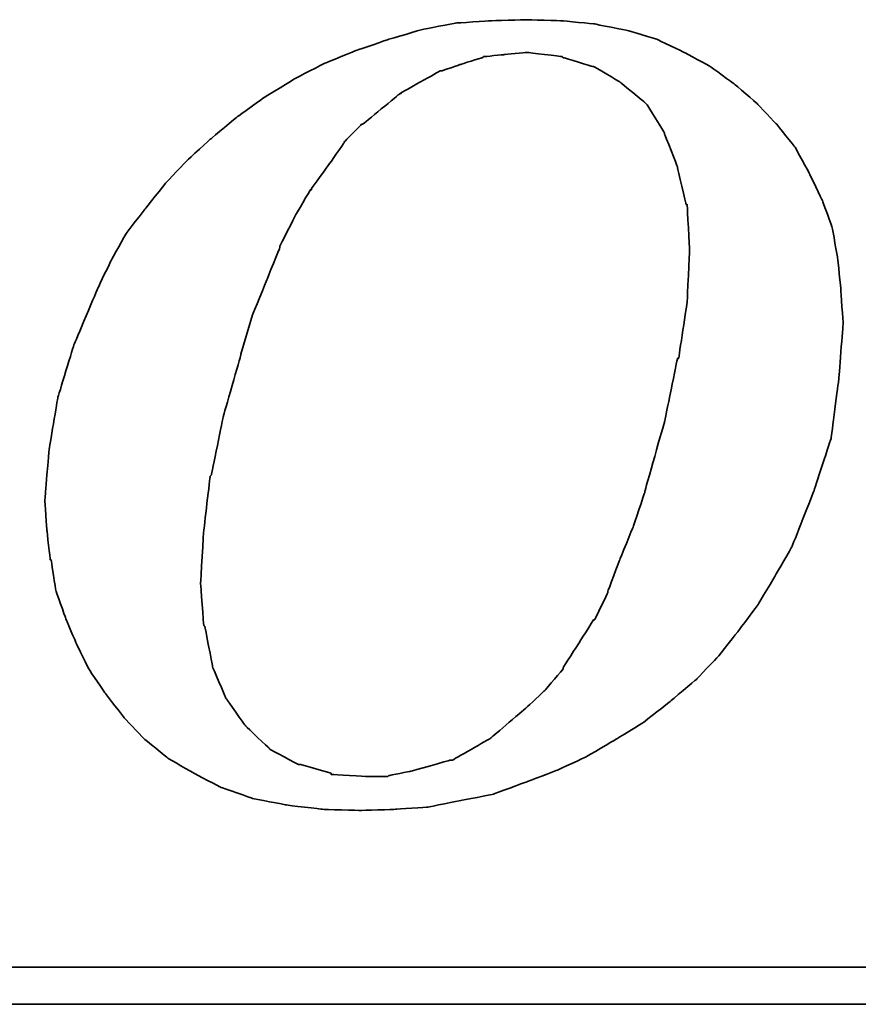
# Model space of a CAD drawing. Header units: millimetres. Extents: x 920 to 1152, y 73 to 151.
# Tile 30 of 50: x 1096.11 to 1097.78, y 94.87 to 96.82. Entities that reach past the tile are written whole.
import ezdxf

# ---------------------------------------------------------------- set-up
doc = ezdxf.new("R2010")
doc.units = ezdxf.units.MM
doc.header["$LTSCALE"] = 0.15
doc.layers.add('DIM', color=4, linetype='CONTINUOUS')
doc.layers.add('layer 1', color=7, linetype='CONTINUOUS')

# ---------------------------------------------------------------- blocks, each defined once
blk = doc.blocks.new('TBI MOTION logo(完整正式版)')
at = {"layer": 'layer 1', "color": 22, "lineweight": 35}
for points, knots in [([(-11.34375, -6.98375), (-11.34375, -6.98375), (-10.91375, -7.43875), (-10.91375, -7.43875), (-10.91375, -7.43875), (-10.91375, -7.43875), (-10.38625, -7.87125), (-10.38625, -7.87125), (-10.38625, -7.87125), (-10.38625, -7.87125), (-9.81125, -8.20375), (-9.81125, -8.20375), (-9.81125, -8.20375), (-9.81125, -8.20375), (-9.21125, -8.51875), (-9.21125, -8.51875), (-9.21125, -8.51875), (-9.21125, -8.51875), (-8.51625, -8.75875), (-8.51625, -8.75875), (-8.51625, -8.75875), (-8.51625, -8.75875), (-7.77125, -8.90375), (-7.77125, -8.90375), (-7.77125, -8.90375), (-7.77125, -8.90375), (-6.97875, -8.99875), (-6.97875, -8.99875), (-6.97875, -8.99875), (-6.97875, -8.99875), (-6.14125, -9.02375), (-6.14125, -9.02375), (-6.14125, -9.02375), (-6.14125, -9.02375), (-5.37125, -8.99875), (-5.37125, -8.99875), (-5.37125, -8.99875), (-5.37125, -8.99875), (-4.65375, -8.94875), (-4.65375, -8.94875), (-4.65375, -8.94875), (-4.65375, -8.94875), (-3.93375, -8.80625), (-3.93375, -8.80625), (-3.93375, -8.80625), (-3.93375, -8.80625), (-3.21375, -8.66375), (-3.21375, -8.66375), (-3.21375, -8.66375), (-3.21375, -8.66375), (-2.49375, -8.39875), (-2.49375, -8.39875), (-2.49375, -8.39875), (-2.49375, -8.39875), (-1.79875, -8.13375), (-1.79875, -8.13375), (-1.79875, -8.13375), (-1.79875, -8.13375), (-1.17375, -7.84375), (-1.17375, -7.84375), (-1.17375, -7.84375), (-1.17375, -7.84375), (-0.52375, -7.46375), (-0.52375, -7.46375), (-0.52375, -7.46375), (-0.52375, -7.46375), (0.10124, -7.07875), (0.10124, -7.07875), (0.10124, -7.07875), (0.10124, -7.07875), (0.67625, -6.62375), (0.67625, -6.62375), (0.67625, -6.62375), (0.67625, -6.62375), (1.24874, -6.14375), (1.24874, -6.14375), (1.24874, -6.14375), (1.24874, -6.14375), (1.72874, -5.64125), (1.72874, -5.64125), (1.72874, -5.64125), (1.72874, -5.64125), (2.18624, -5.06375), (2.18624, -5.06375), (2.18624, -5.06375), (2.18624, -5.06375), (2.61625, -4.48874), (2.61625, -4.48874), (2.61625, -4.48874), (2.61625, -4.48874), (3.00125, -3.83874), (3.00125, -3.83874), (3.00125, -3.83874), (3.00125, -3.83874), (3.36124, -3.21374), (3.36124, -3.21374), (3.36124, -3.21374), (3.36124, -3.21374), (3.84374, -1.99125), (3.84374, -1.99125), (3.84374, -1.99125), (3.84374, -1.99125), (4.22625, -0.81875), (4.22625, -0.81875), (4.22625, -0.81875), (4.22625, -0.81875), (4.39125, 0.45624), (4.39125, 0.45624), (4.39125, 0.45624), (4.39125, 0.45624), (4.48874, 1.70124), (4.48874, 1.70124), (4.48874, 1.70124), (4.48874, 1.70124), (4.43874, 2.44625), (4.43874, 2.44625), (4.43874, 2.44625), (4.43874, 2.44625), (4.36874, 3.14125), (4.36874, 3.14125), (4.36874, 3.14125), (4.36874, 3.14125), (4.25125, 3.81125), (4.25125, 3.81125), (4.25125, 3.81125), (4.25125, 3.81125), (4.03124, 4.41125), (4.03124, 4.41125), (4.03124, 4.41125), (4.03124, 4.41125), (3.74374, 5.01125), (3.74374, 5.01125), (3.74374, 5.01125), (3.74374, 5.01125), (3.43124, 5.58875), (3.43124, 5.58875), (3.43124, 5.58875), (3.43124, 5.58875), (3.02625, 6.09125), (3.02625, 6.09125), (3.02625, 6.09125), (3.02625, 6.09125), (2.59374, 6.54875), (2.59374, 6.54875), (2.59374, 6.54875), (2.59374, 6.54875), (2.09124, 6.98125), (2.09124, 6.98125), (2.09124, 6.98125), (2.09124, 6.98125), (1.56124, 7.36625), (1.56124, 7.36625), (1.56124, 7.36625), (1.56124, 7.36625), (0.98624, 7.67625), (0.98624, 7.67625), (0.98624, 7.67625), (0.98624, 7.67625), (0.38624, 7.96375), (0.38624, 7.96375), (0.38624, 7.96375), (0.38624, 7.96375), (-0.25875, 8.15625), (-0.25875, 8.15625), (-0.25875, 8.15625), (-0.25875, 8.15625), (-0.98125, 8.30125), (-0.98125, 8.30125), (-0.98125, 8.30125), (-0.98125, 8.30125), (-1.70124, 8.37125), (-1.70124, 8.37125), (-1.70124, 8.37125), (-1.70124, 8.37125), (-2.49375, 8.39624), (-2.49375, 8.39624), (-2.49375, 8.39624), (-2.49375, 8.39624), (-3.28625, 8.37125), (-3.28625, 8.37125), (-3.28625, 8.37125), (-3.28625, 8.37125), (-4.05125, 8.32125), (-4.05125, 8.32125), (-4.05125, 8.32125), (-4.05125, 8.32125), (-4.77375, 8.18125), (-4.77375, 8.18125), (-4.77375, 8.18125), (-4.77375, 8.18125), (-5.51625, 7.96375), (-5.51625, 7.96375), (-5.51625, 7.96375), (-5.51625, 7.96375), (-6.21125, 7.72625), (-6.21125, 7.72625), (-6.21125, 7.72625), (-6.21125, 7.72625), (-6.92875, 7.43625), (-6.92875, 7.43625), (-6.92875, 7.43625), (-6.92875, 7.43625), (-7.57875, 7.10125), (-7.57875, 7.10125), (-7.57875, 7.10125), (-7.57875, 7.10125), (-8.24875, 6.69125), (-8.24875, 6.69125), (-8.24875, 6.69125), (-8.24875, 6.69125), (-8.84875, 6.26125), (-8.84875, 6.26125), (-8.84875, 6.26125), (-8.84875, 6.26125), (-9.42625, 5.78125), (-9.42625, 5.78125), (-9.42625, 5.78125), (-9.42625, 5.78125), (-9.95375, 5.30125), (-9.95375, 5.30125), (-9.95375, 5.30125), (-9.95375, 5.30125), (-10.43375, 4.79624), (-10.43375, 4.79624), (-10.43375, 4.79624), (-10.43375, 4.79624), (-10.88875, 4.22125), (-10.88875, 4.22125), (-10.88875, 4.22125), (-10.88875, 4.22125), (-11.29875, 3.69375), (-11.29875, 3.69375), (-11.29875, 3.69375), (-11.29875, 3.69375), (-11.63375, 3.09125), (-11.63375, 3.09125), (-11.63375, 3.09125), (-11.63375, 3.09125), (-11.91875, 2.49625), (-11.91875, 2.49625), (-11.91875, 2.49625), (-11.91875, 2.49625), (-12.44875, 1.24625), (-12.44875, 1.24625), (-12.44875, 1.24625), (-12.44875, 1.24625), (-12.80875, 0.06874), (-12.80875, 0.06874), (-12.80875, 0.06874), (-12.80875, 0.06874), (-12.99875, -1.07875), (-12.99875, -1.07875), (-12.99875, -1.07875), (-12.99875, -1.07875), (-13.09375, -2.18375), (-13.09375, -2.18375), (-13.09375, -2.18375), (-13.09375, -2.18375), (-13.04875, -2.85375), (-13.04875, -2.85375), (-13.04875, -2.85375), (-13.04875, -2.85375), (-12.97375, -3.50375), (-12.97375, -3.50375), (-12.97375, -3.50375), (-12.97375, -3.50375), (-12.95375, -3.50375), (-12.95375, -3.50375), (-12.95375, -3.50375), (-12.95375, -3.50375), (-12.85375, -4.17375), (-12.85375, -4.17375), (-12.85375, -4.17375), (-12.85375, -4.17375), (-12.63875, -4.77624), (-12.63875, -4.77624), (-12.63875, -4.77624), (-12.63875, -4.77624), (-12.39875, -5.35125), (-12.39875, -5.35125), (-12.39875, -5.35125), (-12.39875, -5.35125), (-12.11375, -5.92875), (-12.11375, -5.92875), (-12.11375, -5.92875), (-12.11375, -5.92875), (-11.75375, -6.45375), (-11.75375, -6.45375), (-11.75375, -6.45375), (-11.75375, -6.45375), (-11.34375, -6.98375), (-11.34375, -6.98375)], [0, 0, 0, 0, 0.01369863, 0.01369863, 0.01369863, 0.01369864, 0.02739726, 0.02739726, 0.02739726, 0.02739727, 0.04109589, 0.04109589, 0.04109589, 0.0410959, 0.05479452, 0.05479452, 0.05479452, 0.05479453, 0.06849315, 0.06849315, 0.06849315, 0.06849316, 0.08219178, 0.08219178, 0.08219178, 0.08219179, 0.09589041, 0.09589041, 0.09589041, 0.09589042, 0.10958904, 0.10958904, 0.10958904, 0.10958905, 0.12328767, 0.12328767, 0.12328767, 0.12328768, 0.1369863, 0.1369863, 0.1369863, 0.13698631, 0.15068493, 0.15068493, 0.15068493, 0.15068494, 0.16438356, 0.16438356, 0.16438356, 0.16438357, 0.17808219, 0.17808219, 0.17808219, 0.1780822, 0.19178082, 0.19178082, 0.19178082, 0.19178083, 0.20547945, 0.20547945, 0.20547945, 0.20547946, 0.21917808, 0.21917808, 0.21917808, 0.21917809, 0.23287671, 0.23287671, 0.23287671, 0.23287672, 0.24657534, 0.24657534, 0.24657534, 0.24657535, 0.26027397, 0.26027397, 0.26027397, 0.26027398, 0.2739726, 0.2739726, 0.2739726, 0.27397261, 0.28767123, 0.28767123, 0.28767123, 0.28767124, 0.30136986, 0.30136986, 0.30136986, 0.30136987, 0.31506849, 0.31506849, 0.31506849, 0.3150685, 0.32876712, 0.32876712, 0.32876712, 0.32876713, 0.34246575, 0.34246575, 0.34246575, 0.34246576, 0.35616438, 0.35616438, 0.35616438, 0.35616439, 0.36986301, 0.36986301, 0.36986301, 0.36986302, 0.38356164, 0.38356164, 0.38356164, 0.38356165, 0.39726027, 0.39726027, 0.39726027, 0.39726028, 0.4109589, 0.4109589, 0.4109589, 0.41095891, 0.42465753, 0.42465753, 0.42465753, 0.42465754, 0.43835616, 0.43835616, 0.43835616, 0.43835617, 0.45205479, 0.45205479, 0.45205479, 0.4520548, 0.46575342, 0.46575342, 0.46575342, 0.46575343, 0.47945205, 0.47945205, 0.47945205, 0.47945206, 0.49315068, 0.49315068, 0.49315068, 0.49315069, 0.50684932, 0.50684932, 0.50684932, 0.50684933, 0.52054795, 0.52054795, 0.52054795, 0.52054796, 0.53424658, 0.53424658, 0.53424658, 0.53424659, 0.54794521, 0.54794521, 0.54794521, 0.54794522, 0.56164384, 0.56164384, 0.56164384, 0.56164385, 0.57534247, 0.57534247, 0.57534247, 0.57534248, 0.5890411, 0.5890411, 0.5890411, 0.58904111, 0.60273973, 0.60273973, 0.60273973, 0.60273974, 0.61643836, 0.61643836, 0.61643836, 0.61643837, 0.63013699, 0.63013699, 0.63013699, 0.630137, 0.64383562, 0.64383562, 0.64383562, 0.64383563, 0.65753425, 0.65753425, 0.65753425, 0.65753426, 0.67123288, 0.67123288, 0.67123288, 0.67123289, 0.68493151, 0.68493151, 0.68493151, 0.68493152, 0.69863014, 0.69863014, 0.69863014, 0.69863015, 0.71232877, 0.71232877, 0.71232877, 0.71232878, 0.7260274, 0.7260274, 0.7260274, 0.72602741, 0.73972603, 0.73972603, 0.73972603, 0.73972604, 0.75342466, 0.75342466, 0.75342466, 0.75342467, 0.76712329, 0.76712329, 0.76712329, 0.7671233, 0.78082192, 0.78082192, 0.78082192, 0.78082193, 0.79452055, 0.79452055, 0.79452055, 0.79452056, 0.80821918, 0.80821918, 0.80821918, 0.80821919, 0.82191781, 0.82191781, 0.82191781, 0.82191782, 0.83561644, 0.83561644, 0.83561644, 0.83561645, 0.84931507, 0.84931507, 0.84931507, 0.84931508, 0.8630137, 0.8630137, 0.8630137, 0.86301371, 0.87671233, 0.87671233, 0.87671233, 0.87671234, 0.89041096, 0.89041096, 0.89041096, 0.89041097, 0.90410959, 0.90410959, 0.90410959, 0.9041096, 0.91780822, 0.91780822, 0.91780822, 0.91780823, 0.93150685, 0.93150685, 0.93150685, 0.93150686, 0.94520548, 0.94520548, 0.94520548, 0.94520549, 0.95890411, 0.95890411, 0.95890411, 0.95890412, 0.97260274, 0.97260274, 0.97260274, 0.97260275, 0.98630137, 0.98630137, 0.98630137, 0.98630138, 1, 1, 1, 1]), ([(-8.77875, 1.03124), (-8.77875, 1.03124), (-8.51625, 1.89625), (-8.51625, 1.89625), (-8.51625, 1.89625), (-8.51625, 1.89625), (-8.20375, 2.66375), (-8.20375, 2.66375), (-8.20375, 2.66375), (-8.20375, 2.66375), (-7.91625, 3.38125), (-7.91625, 3.38125), (-7.91625, 3.38125), (-7.91625, 3.38125), (-7.91625, 3.40624), (-7.91625, 3.40624), (-7.91625, 3.40624), (-7.91625, 3.40624), (-7.57875, 4.07624), (-7.57875, 4.07624), (-7.57875, 4.07624), (-7.57875, 4.07624), (-7.24375, 4.65125), (-7.24375, 4.65125), (-7.24375, 4.65125), (-7.24375, 4.65125), (-7.21875, 4.65125), (-7.21875, 4.65125), (-7.21875, 4.65125), (-7.21875, 4.65125), (-7.21875, 4.67624), (-7.21875, 4.67624), (-7.21875, 4.67624), (-7.21875, 4.67624), (-6.83625, 5.20375), (-6.83625, 5.20375), (-6.83625, 5.20375), (-6.83625, 5.20375), (-6.49875, 5.68625), (-6.49875, 5.68625), (-6.49875, 5.68625), (-6.49875, 5.68625), (-6.49875, 5.70625), (-6.49875, 5.70625), (-6.49875, 5.70625), (-6.49875, 5.70625), (-6.11625, 6.09125), (-6.11625, 6.09125), (-6.11625, 6.09125), (-6.11625, 6.09125), (-6.09125, 6.09125), (-6.09125, 6.09125), (-6.09125, 6.09125), (-6.09125, 6.09125), (-5.27375, 6.76625), (-5.27375, 6.76625), (-5.27375, 6.76625), (-5.27375, 6.76625), (-5.24875, 6.76625), (-5.24875, 6.76625), (-5.24875, 6.76625), (-5.24875, 6.76625), (-5.24875, 6.78625), (-5.24875, 6.78625), (-5.24875, 6.78625), (-5.24875, 6.78625), (-4.38875, 7.26624), (-4.38875, 7.26624), (-4.38875, 7.26624), (-4.38875, 7.26624), (-4.36125, 7.26624), (-4.36125, 7.26624), (-4.36125, 7.26624), (-4.36125, 7.26624), (-3.93375, 7.41125), (-3.93375, 7.41125), (-3.93375, 7.41125), (-3.93375, 7.41125), (-3.47375, 7.55625), (-3.47375, 7.55625), (-3.47375, 7.55625), (-3.47375, 7.55625), (-3.45375, 7.55625), (-3.45375, 7.55625), (-3.45375, 7.55625), (-3.45375, 7.55625), (-3.42875, 7.58124), (-3.42875, 7.58124), (-3.42875, 7.58124), (-3.42875, 7.58124), (-2.97375, 7.62625), (-2.97375, 7.62625), (-2.97375, 7.62625), (-2.97375, 7.62625), (-2.49375, 7.67625), (-2.49375, 7.67625), (-2.49375, 7.67625), (-2.49375, 7.67625), (-2.46875, 7.67625), (-2.46875, 7.67625), (-2.46875, 7.67625), (-2.46875, 7.67625), (-1.70124, 7.58124), (-1.70124, 7.58124), (-1.70124, 7.58124), (-1.70124, 7.58124), (-1.67875, 7.55625), (-1.67875, 7.55625), (-1.67875, 7.55625), (-1.67875, 7.55625), (-1.65375, 7.55625), (-1.65375, 7.55625), (-1.65375, 7.55625), (-1.65375, 7.55625), (-1.03125, 7.36625), (-1.03125, 7.36625), (-1.03125, 7.36625), (-1.03125, 7.36625), (-1.00625, 7.36625), (-1.00625, 7.36625), (-1.00625, 7.36625), (-1.00625, 7.36625), (-0.43124, 7.02624), (-0.43124, 7.02624), (-0.43124, 7.02624), (-0.43124, 7.02624), (-0.40625, 7.00624), (-0.40625, 7.00624), (-0.40625, 7.00624), (-0.40625, 7.00624), (0.12124, 6.57124), (0.12124, 6.57124), (0.12124, 6.57124), (0.12124, 6.57124), (0.14624, 6.54875), (0.14624, 6.54875), (0.14624, 6.54875), (0.14624, 6.54875), (0.17124, 6.52375), (0.17124, 6.52375), (0.17124, 6.52375), (0.17124, 6.52375), (0.55625, 5.89875), (0.55625, 5.89875), (0.55625, 5.89875), (0.55625, 5.89875), (0.55625, 5.87625), (0.55625, 5.87625), (0.55625, 5.87625), (0.55625, 5.87625), (0.84124, 5.15625), (0.84124, 5.15625), (0.84124, 5.15625), (0.84124, 5.15625), (0.84124, 5.13125), (0.84124, 5.13125), (0.84124, 5.13125), (0.84124, 5.13125), (1.03624, 4.31875), (1.03624, 4.31875), (1.03624, 4.31875), (1.03624, 4.31875), (1.05624, 4.31875), (1.05624, 4.31875), (1.05624, 4.31875), (1.05624, 4.31875), (1.05624, 4.29125), (1.05624, 4.29125), (1.05624, 4.29125), (1.05624, 4.29125), (1.10625, 3.33125), (1.10625, 3.33125), (1.10625, 3.33125), (1.10625, 3.33125), (1.10625, 3.30875), (1.10625, 3.30875), (1.10625, 3.30875), (1.10625, 3.30875), (1.05624, 2.20624), (1.05624, 2.20624), (1.05624, 2.20624), (1.05624, 2.20624), (1.05624, 2.18124), (1.05624, 2.18124), (1.05624, 2.18124), (1.05624, 2.18124), (0.86624, 0.93624), (0.86624, 0.93624), (0.86624, 0.93624), (0.86624, 0.93624), (0.84124, 0.93624), (0.84124, 0.93624), (0.84124, 0.93624), (0.84124, 0.93624), (0.55625, -0.45874), (0.55625, -0.45874), (0.55625, -0.45874), (0.55625, -0.45874), (0.12124, -1.99125), (0.12124, -1.99125), (0.12124, -1.99125), (0.12124, -1.99125), (0.12124, -2.01874), (0.12124, -2.01874), (0.12124, -2.01874), (0.12124, -2.01874), (-0.13874, -2.78375), (-0.13874, -2.78375), (-0.13874, -2.78375), (-0.13874, -2.78375), (-0.43124, -3.50375), (-0.43124, -3.50375), (-0.43124, -3.50375), (-0.43124, -3.50375), (-0.69375, -4.19875), (-0.69375, -4.19875), (-0.69375, -4.19875), (-0.69375, -4.19875), (-0.69375, -4.22375), (-0.69375, -4.22375), (-0.69375, -4.22375), (-0.69375, -4.22375), (-0.98125, -4.82374), (-0.98125, -4.82374), (-0.98125, -4.82374), (-0.98125, -4.82374), (-1.00625, -4.82374), (-1.00625, -4.82374), (-1.00625, -4.82374), (-1.00625, -4.82374), (-1.33875, -5.35125), (-1.33875, -5.35125), (-1.33875, -5.35125), (-1.33875, -5.35125), (-1.67875, -5.87875), (-1.67875, -5.87875), (-1.67875, -5.87875), (-1.67875, -5.87875), (-1.67875, -5.90375), (-1.67875, -5.90375), (-1.67875, -5.90375), (-1.67875, -5.90375), (-2.05875, -6.35875), (-2.05875, -6.35875), (-2.05875, -6.35875), (-2.05875, -6.35875), (-2.08375, -6.38375), (-2.08375, -6.38375), (-2.08375, -6.38375), (-2.08375, -6.38375), (-2.46875, -6.74375), (-2.46875, -6.74375), (-2.46875, -6.74375), (-2.46875, -6.74375), (-3.25875, -7.41625), (-3.25875, -7.41625), (-3.25875, -7.41625), (-3.25875, -7.41625), (-3.28625, -7.43875), (-3.28625, -7.43875), (-3.28625, -7.43875), (-3.28625, -7.43875), (-4.12375, -7.91875), (-4.12375, -7.91875), (-4.12375, -7.91875), (-4.12375, -7.91875), (-4.14875, -7.91875), (-4.14875, -7.91875), (-4.14875, -7.91875), (-4.14875, -7.91875), (-4.17125, -7.91875), (-4.17125, -7.91875), (-4.17125, -7.91875), (-4.17125, -7.91875), (-5.03375, -8.15875), (-5.03375, -8.15875), (-5.03375, -8.15875), (-5.03375, -8.15875), (-5.51625, -8.25625), (-5.51625, -8.25625), (-5.51625, -8.25625), (-5.51625, -8.25625), (-5.54125, -8.27875), (-5.54125, -8.27875), (-5.54125, -8.27875), (-5.54125, -8.27875), (-5.56375, -8.27875), (-5.56375, -8.27875), (-5.56375, -8.27875), (-5.56375, -8.27875), (-5.99625, -8.27875), (-5.99625, -8.27875), (-5.99625, -8.27875), (-5.99625, -8.27875), (-6.76375, -8.23125), (-6.76375, -8.23125), (-6.76375, -8.23125), (-6.76375, -8.23125), (-6.78875, -8.23125), (-6.78875, -8.23125), (-6.78875, -8.23125), (-6.78875, -8.23125), (-6.78875, -8.20375), (-6.78875, -8.20375), (-6.78875, -8.20375), (-6.78875, -8.20375), (-7.45875, -8.01375), (-7.45875, -8.01375), (-7.45875, -8.01375), (-7.45875, -8.01375), (-7.48375, -8.01375), (-7.48375, -8.01375), (-7.48375, -8.01375), (-7.48375, -8.01375), (-7.50875, -8.01375), (-7.50875, -8.01375), (-7.50875, -8.01375), (-7.50875, -8.01375), (-8.13125, -7.67875), (-8.13125, -7.67875), (-8.13125, -7.67875), (-8.13125, -7.67875), (-8.15625, -7.65375), (-8.15625, -7.65375), (-8.15625, -7.65375), (-8.15625, -7.65375), (-8.65875, -7.17375), (-8.65875, -7.17375), (-8.65875, -7.17375), (-8.65875, -7.17375), (-8.68375, -7.14875), (-8.68375, -7.14875), (-8.68375, -7.14875), (-8.68375, -7.14875), (-9.08875, -6.57375), (-9.08875, -6.57375), (-9.08875, -6.57375), (-9.08875, -6.57375), (-9.11375, -6.54875), (-9.11375, -6.54875), (-9.11375, -6.54875), (-9.11375, -6.54875), (-9.11375, -6.52875), (-9.11375, -6.52875), (-9.11375, -6.52875), (-9.11375, -6.52875), (-9.40375, -5.85375), (-9.40375, -5.85375), (-9.40375, -5.85375), (-9.40375, -5.85375), (-9.40375, -5.82875), (-9.40375, -5.82875), (-9.40375, -5.82875), (-9.40375, -5.82875), (-9.56875, -4.96875), (-9.56875, -4.96875), (-9.56875, -4.96875), (-9.56875, -4.96875), (-9.59375, -4.94375), (-9.59375, -4.94375), (-9.59375, -4.94375), (-9.59375, -4.94375), (-9.66375, -4.03375), (-9.66375, -4.03375), (-9.66375, -4.03375), (-9.66375, -4.03375), (-9.66375, -4.00875), (-9.66375, -4.00875), (-9.66375, -4.00875), (-9.66375, -4.00875), (-9.59375, -2.85375), (-9.59375, -2.85375), (-9.59375, -2.85375), (-9.59375, -2.85375), (-9.45125, -1.65875), (-9.45125, -1.65875), (-9.45125, -1.65875), (-9.45125, -1.65875), (-9.42625, -1.63375), (-9.42625, -1.63375), (-9.42625, -1.63375), (-9.42625, -1.63375), (-9.16125, -0.33875), (-9.16125, -0.33875), (-9.16125, -0.33875), (-9.16125, -0.33875), (-8.77875, 1.00624), (-8.77875, 1.00624), (-8.77875, 1.00624), (-8.77875, 1.00624), (-8.77875, 1.03124), (-8.77875, 1.03124)], [0, 0, 0, 0, 0.01020408, 0.01020408, 0.01020408, 0.01020409, 0.02040816, 0.02040816, 0.02040816, 0.02040817, 0.03061224, 0.03061224, 0.03061224, 0.03061225, 0.04081633, 0.04081633, 0.04081633, 0.04081634, 0.05102041, 0.05102041, 0.05102041, 0.05102042, 0.06122449, 0.06122449, 0.06122449, 0.0612245, 0.07142857, 0.07142857, 0.07142857, 0.07142858, 0.08163265, 0.08163265, 0.08163265, 0.08163266, 0.09183673, 0.09183673, 0.09183673, 0.09183674, 0.10204082, 0.10204082, 0.10204082, 0.10204083, 0.1122449, 0.1122449, 0.1122449, 0.11224491, 0.12244898, 0.12244898, 0.12244898, 0.12244899, 0.13265306, 0.13265306, 0.13265306, 0.13265307, 0.14285714, 0.14285714, 0.14285714, 0.14285715, 0.15306122, 0.15306122, 0.15306122, 0.15306123, 0.16326531, 0.16326531, 0.16326531, 0.16326532, 0.17346939, 0.17346939, 0.17346939, 0.1734694, 0.18367347, 0.18367347, 0.18367347, 0.18367348, 0.19387755, 0.19387755, 0.19387755, 0.19387756, 0.20408163, 0.20408163, 0.20408163, 0.20408164, 0.21428571, 0.21428571, 0.21428571, 0.21428572, 0.2244898, 0.2244898, 0.2244898, 0.22448981, 0.23469388, 0.23469388, 0.23469388, 0.23469389, 0.24489796, 0.24489796, 0.24489796, 0.24489797, 0.25510204, 0.25510204, 0.25510204, 0.25510205, 0.26530612, 0.26530612, 0.26530612, 0.26530613, 0.2755102, 0.2755102, 0.2755102, 0.27551021, 0.28571429, 0.28571429, 0.28571429, 0.2857143, 0.29591837, 0.29591837, 0.29591837, 0.29591838, 0.30612245, 0.30612245, 0.30612245, 0.30612246, 0.31632653, 0.31632653, 0.31632653, 0.31632654, 0.32653061, 0.32653061, 0.32653061, 0.32653062, 0.33673469, 0.33673469, 0.33673469, 0.3367347, 0.34693878, 0.34693878, 0.34693878, 0.34693879, 0.35714286, 0.35714286, 0.35714286, 0.35714287, 0.36734694, 0.36734694, 0.36734694, 0.36734695, 0.37755102, 0.37755102, 0.37755102, 0.37755103, 0.3877551, 0.3877551, 0.3877551, 0.38775511, 0.39795918, 0.39795918, 0.39795918, 0.39795919, 0.40816327, 0.40816327, 0.40816327, 0.40816328, 0.41836735, 0.41836735, 0.41836735, 0.41836736, 0.42857143, 0.42857143, 0.42857143, 0.42857144, 0.43877551, 0.43877551, 0.43877551, 0.43877552, 0.44897959, 0.44897959, 0.44897959, 0.4489796, 0.45918367, 0.45918367, 0.45918367, 0.45918368, 0.46938776, 0.46938776, 0.46938776, 0.46938777, 0.47959184, 0.47959184, 0.47959184, 0.47959185, 0.48979592, 0.48979592, 0.48979592, 0.48979593, 0.5, 0.5, 0.5, 0.50000001, 0.51020408, 0.51020408, 0.51020408, 0.51020409, 0.52040816, 0.52040816, 0.52040816, 0.52040817, 0.53061224, 0.53061224, 0.53061224, 0.53061225, 0.54081633, 0.54081633, 0.54081633, 0.54081634, 0.55102041, 0.55102041, 0.55102041, 0.55102042, 0.56122449, 0.56122449, 0.56122449, 0.5612245, 0.57142857, 0.57142857, 0.57142857, 0.57142858, 0.58163265, 0.58163265, 0.58163265, 0.58163266, 0.59183673, 0.59183673, 0.59183673, 0.59183674, 0.60204082, 0.60204082, 0.60204082, 0.60204083, 0.6122449, 0.6122449, 0.6122449, 0.61224491, 0.62244898, 0.62244898, 0.62244898, 0.62244899, 0.63265306, 0.63265306, 0.63265306, 0.63265307, 0.64285714, 0.64285714, 0.64285714, 0.64285715, 0.65306122, 0.65306122, 0.65306122, 0.65306123, 0.66326531, 0.66326531, 0.66326531, 0.66326532, 0.67346939, 0.67346939, 0.67346939, 0.6734694, 0.68367347, 0.68367347, 0.68367347, 0.68367348, 0.69387755, 0.69387755, 0.69387755, 0.69387756, 0.70408163, 0.70408163, 0.70408163, 0.70408164, 0.71428571, 0.71428571, 0.71428571, 0.71428572, 0.7244898, 0.7244898, 0.7244898, 0.72448981, 0.73469388, 0.73469388, 0.73469388, 0.73469389, 0.74489796, 0.74489796, 0.74489796, 0.74489797, 0.75510204, 0.75510204, 0.75510204, 0.75510205, 0.76530612, 0.76530612, 0.76530612, 0.76530613, 0.7755102, 0.7755102, 0.7755102, 0.77551021, 0.78571429, 0.78571429, 0.78571429, 0.7857143, 0.79591837, 0.79591837, 0.79591837, 0.79591838, 0.80612245, 0.80612245, 0.80612245, 0.80612246, 0.81632653, 0.81632653, 0.81632653, 0.81632654, 0.82653061, 0.82653061, 0.82653061, 0.82653062, 0.83673469, 0.83673469, 0.83673469, 0.8367347, 0.84693878, 0.84693878, 0.84693878, 0.84693879, 0.85714286, 0.85714286, 0.85714286, 0.85714287, 0.86734694, 0.86734694, 0.86734694, 0.86734695, 0.87755102, 0.87755102, 0.87755102, 0.87755103, 0.8877551, 0.8877551, 0.8877551, 0.88775511, 0.89795918, 0.89795918, 0.89795918, 0.89795919, 0.90816327, 0.90816327, 0.90816327, 0.90816328, 0.91836735, 0.91836735, 0.91836735, 0.91836736, 0.92857143, 0.92857143, 0.92857143, 0.92857144, 0.93877551, 0.93877551, 0.93877551, 0.93877552, 0.94897959, 0.94897959, 0.94897959, 0.9489796, 0.95918367, 0.95918367, 0.95918367, 0.95918368, 0.96938776, 0.96938776, 0.96938776, 0.96938777, 0.97959184, 0.97959184, 0.97959184, 0.97959185, 0.98979592, 0.98979592, 0.98979592, 0.98979593, 1, 1, 1, 1]), ([(75.90875, -9.47875), (75.90875, -9.47875), (75.90875, -12.28625), (75.90875, -12.28625), (75.90875, -12.28625), (75.90875, -12.28625), (75.90875, -12.47875), (75.90875, -12.47875), (75.90875, -12.47875), (75.90875, -12.47875), (75.71625, -12.47875), (75.71625, -12.47875), (75.71625, -12.47875), (75.71625, -12.47875), (-88.32875, -12.47875), (-88.32875, -12.47875), (-88.32875, -12.47875), (-88.32875, -12.47875), (-88.32875, -13.29375), (-88.32875, -13.29375), (-88.32875, -13.29375), (-88.32875, -13.29375), (82.89125, -13.29375), (82.89125, -13.29375), (82.89125, -13.29375), (82.89125, -13.29375), (75.90875, -9.47875), (75.90875, -9.47875)], [0, 0, 0, 0, 0.14285714, 0.14285714, 0.14285714, 0.14285715, 0.28571429, 0.28571429, 0.28571429, 0.2857143, 0.42857143, 0.42857143, 0.42857143, 0.42857144, 0.57142857, 0.57142857, 0.57142857, 0.57142858, 0.71428571, 0.71428571, 0.71428571, 0.71428572, 0.85714286, 0.85714286, 0.85714286, 0.85714287, 1, 1, 1, 1])]:
    blk.add_open_spline(points, degree=3, knots=knots, dxfattribs=at)

msp = doc.modelspace()

# ---------------------------------------------------------------- block references
at = {"layer": 'DIM', "color": 7, "xscale": 0.090033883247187, "yscale": 0.090033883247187, "zscale": 0.090033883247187}
msp.add_blockref('TBI MOTION logo(完整正式版)', (1097.3437, 96.0648), dxfattribs=at)

doc.saveas('drawing.dxf')
